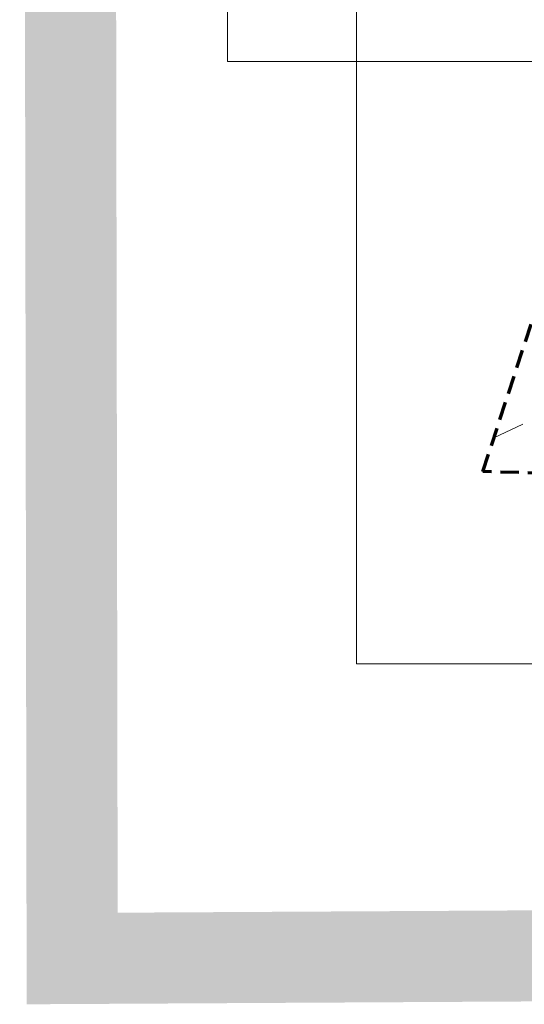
# Model space of a CAD drawing. Extents: x 4615668 to 9294084, y 5331114 to 10688993.
# Tile 113 of 181: x 4656312 to 4656339, y 5334949 to 5335003. Entities that reach past the tile are written whole.
import ezdxf

# ---------------------------------------------------------------- set-up
doc = ezdxf.new("R2010")
doc.units = 0
doc.header["$MEASUREMENT"] = 0
doc.linetypes.add('l215_500', pattern=[2.5, 1.5, -0.4125, 0.175, -0.4125])
doc.linetypes.add('l641_500', pattern=[1.5, 1, -0.5])
for name, color, linetype, lineweight in [('eNN', 7, 'Continuous', 13), ('hatch', 253, 'Continuous', 0), ('robocza25', 7, 'Continuous', 13), ('w_rzedne', 7, 'Continuous', 13), ('zakresy', 7, 'l215_500', 70)]:
    doc.layers.add(name, color=color, linetype=linetype, lineweight=lineweight)

# ---------------------------------------------------------------- blocks, each defined once
blk = doc.blocks.new('G$C3390F2A0')
at = {"layer": 'eNN', "color": 1, "linetype": 'Continuous', "lineweight": 13}
blk.add_line((9.119, 13.143), (7.534, 12.403), dxfattribs=at)
at = {"layer": 'robocza25', "color": 7, "linetype": 'Continuous', "lineweight": 13, "flags": 128}
blk.add_lwpolyline([(0, 0), (199.915, 0), (199.915, 182.804), (0, 182.804)], close=True, dxfattribs=at)
at = {"layer": 'zakresy', "color": 217, "linetype": 'l641_500', "lineweight": 70, "flags": 128}
blk.add_lwpolyline([(6.931, 10.558), (39.477, 110.069), (74.623, 175.45), (179.151, 163.591), (168.968, 97.168), (66.518, 8.467), (6.931, 10.558)], dxfattribs=at)

msp = doc.modelspace()

# ---------------------------------------------------------------- linework, layer by layer
at = {"layer": 'hatch', "color": 6, "const_width": 5}
msp.add_lwpolyline([(4656314.225, 5335171.917), (4656559.857, 5335173.31), (4656560.23, 5334953.045), (4656314.598, 5334951.652)], close=True, dxfattribs=at)
at = {"layer": 'hatch', "color": 252}
msp.add_lwpolyline([(4656323.113, 5335000.889), (4656533.113, 5335000.889), (4656533.113, 5335148.289), (4656323.113, 5335148.289)], close=True, dxfattribs=at)
msp.add_lwpolyline([(4656323.113, 5335000.889), (4656533.113, 5335000.889), (4656533.113, 5335148.289), (4656323.113, 5335148.289)], close=True, dxfattribs=at)

# ---------------------------------------------------------------- block references
at = {"layer": 'w_rzedne', "color": 160, "linetype": 'Continuous', "lineweight": 13}
msp.add_blockref('G$C3390F2A0', (4656330.198, 5334967.836), dxfattribs=at)

doc.saveas('drawing.dxf')
